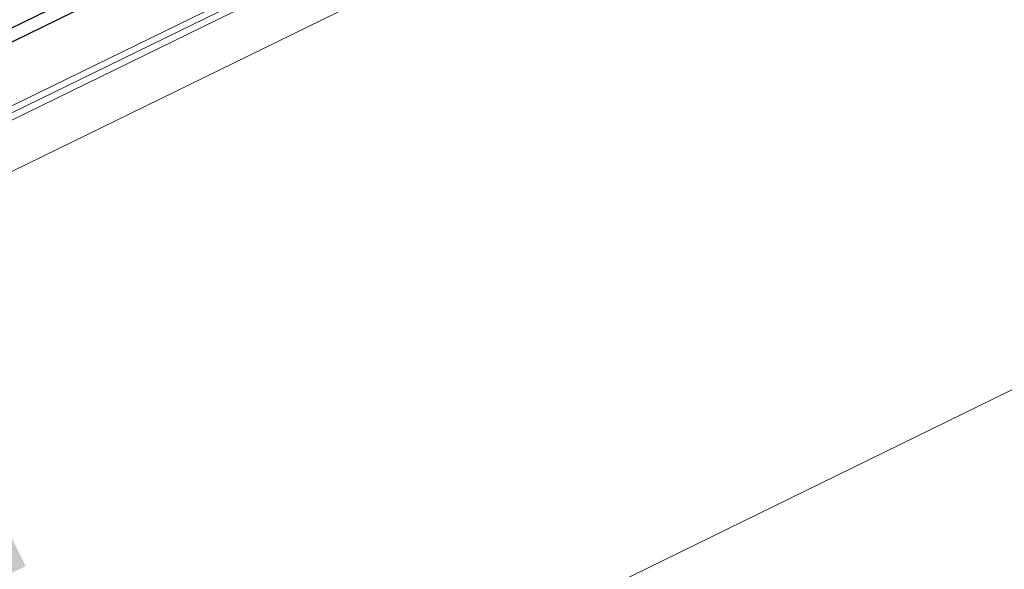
# Model space of a CAD drawing. Extents: x 6414462 to 20492237, y 5756825 to 17376351.
# Tile 75 of 127: x 6497764.026 to 6497764.335, y 5809734.202 to 5809734.375. Entities that reach past the tile are written whole.
import ezdxf

# ---------------------------------------------------------------- set-up
doc = ezdxf.new("R2010")
doc.units = 0
for name, color, linetype, lineweight in [('A-DETL-GENF', 7, 'Continuous', 5), ('A-GENM', 7, 'Continuous', 5), ('A-GLAZ', 7, 'Continuous', 5), ('A-GLAZ-IDEN', 7, 'Continuous', 5)]:
    doc.layers.add(name, color=color, linetype=linetype, lineweight=lineweight)
doc.styles.add('Arial Narrow_1', font='txt', dxfattribs={"height": 1.5})

# ---------------------------------------------------------------- blocks, each defined once
blk = doc.blocks.new('Windows_S9000-Double-Vent-Window-with-Sashbars - O3 Windows_S9000-Double-Vent-Window-with-Sashbars 2-V10-__-00_00 Przyziemie PB')
at = {"layer": 'A-DETL-GENF', "color": 176, "lineweight": 25, "true_color": 0x00007f}
for p, q in [((6.400000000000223, 0.6499999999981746), (57.90000000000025, 0.6499999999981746)), ((57.90000000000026, 0.2499999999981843), (6.400000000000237, 0.2499999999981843))]:
    blk.add_line(p, q, dxfattribs=at)
at = {"layer": 'A-GENM'}
for p, q in [((5.382716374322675, -1.550000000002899), (58.91728362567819, -1.550000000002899)), ((-65.21739128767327, -3.400000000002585), (65.21739128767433, -3.400000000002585))]:
    blk.add_line(p, q, dxfattribs=at)
at = {"layer": 'A-GLAZ'}
for p, q in [((69.00000000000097, -1.750000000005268), (-68.99999999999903, -1.750000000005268)), ((-68.99999999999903, -1.950000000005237), (69.00000000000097, -1.950000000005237)), ((69.00000000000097, -23.35000000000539), (-68.99999999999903, -23.35000000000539))]:
    blk.add_line(p, q, dxfattribs=at)

msp = doc.modelspace()

# ---------------------------------------------------------------- block references
at = {"layer": 'A-GLAZ', "xscale": 0.01, "yscale": 0.01, "zscale": 0.01, "rotation": 26.03236155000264}
msp.add_blockref('Windows_S9000-Double-Vent-Window-with-Sashbars - O3 Windows_S9000-Double-Vent-Window-with-Sashbars 2-V10-__-00_00 Przyziemie PB', (6497763.699531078, 5809734.2066282, 0.09999999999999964), dxfattribs=at)

# ---------------------------------------------------------------- texts
at = {"layer": 'A-GLAZ-IDEN', "insert": (6497764.150944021, 5809733.722705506, 0.09999999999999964), "char_height": 0.09999999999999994, "width": 0.5387339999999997, "attachment_point": 1, "rotation": 116.03236155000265, "style": 'Arial Narrow_1'}
msp.add_mtext('hp=105cm', dxfattribs=at)

doc.saveas('drawing.dxf')
